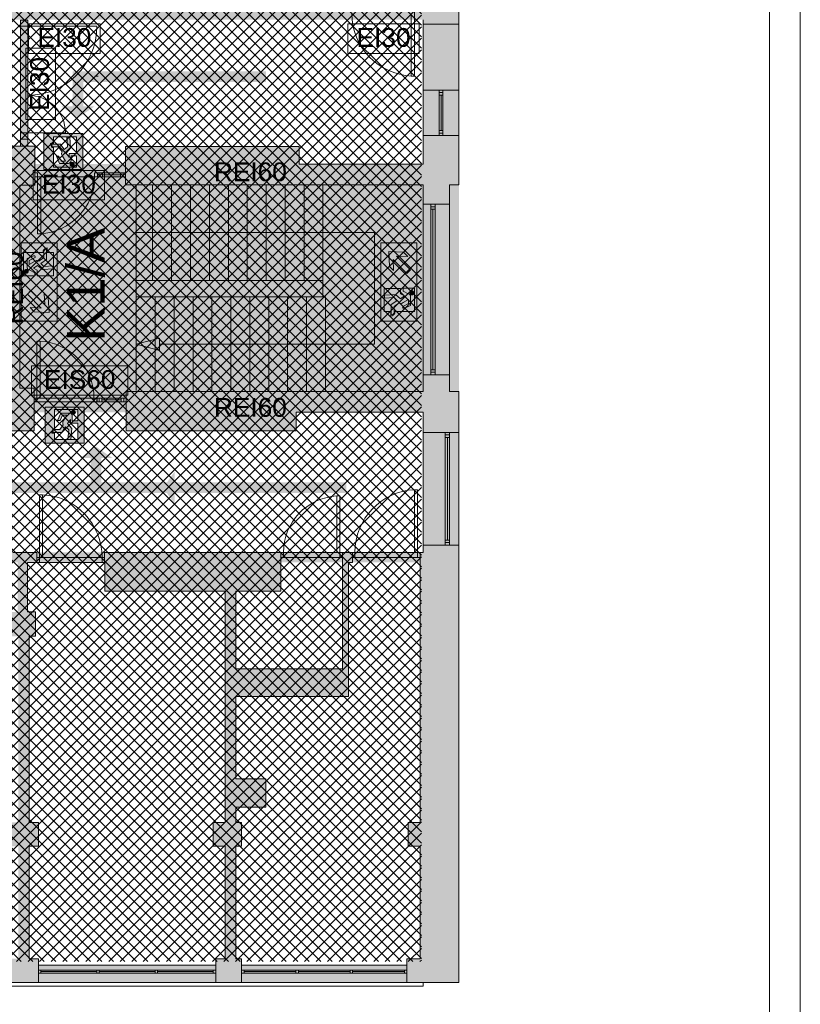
# Paper-space layout 'AP-11 STREFY POŻAROWE I EWAKUACJA - PIĘTRO 9' of a CAD drawing. Header units: millimetres. Extents: x 0 to 594, y 0 to 450.
# Tile 12 of 13: x 469 to 594, y 130 to 287. Entities that reach past the tile are written whole.
import ezdxf
from ezdxf.xclip import XClip

# ---------------------------------------------------------------- set-up
doc = ezdxf.new("R2010")
doc.units = ezdxf.units.MM
doc.header["$MEASUREMENT"] = 0
doc.header["$XCLIPFRAME"] = 0
for name, color, linetype, lineweight in [('A_Arkusz_Nr_pióra__1', 7, 'Continuous', 20), ('A_ewakuacja_Nr_pióra__4', 94, 'Continuous', 18), ('A_podkład_Nr_pióra__2', 8, 'Continuous', 13), ('A_ppoż proj_Nr_pióra__1', 7, 'Continuous', 20), ('A_ppoż proj_Nr_pióra__4', 94, 'Continuous', 18), ('A_ppoż proj_Nr_pióra__81', 2, 'Continuous', 5)]:
    doc.layers.add(name, color=color, linetype=linetype, lineweight=lineweight)
for name, color, linetype, lineweight, true_color in [('A_ewakuacja_Nr_pióra__104', 7, 'Continuous', 5, 0x006532), ('A_podkład_Nr_pióra__254', 7, 'Continuous', 5, 0xfdfdfd), ('A_ppoż proj_Nr_pióra__104', 7, 'Continuous', 5, 0x006532), ('A_ppoż proj_Nr_pióra__211', 7, 'Continuous', 5, 0xfe65fe), ('A_ppoż proj_Nr_pióra__70', 7, 'Continuous', 5, 0x65fe00)]:
    doc.layers.add(name, color=color, linetype=linetype, lineweight=lineweight, true_color=true_color)
doc.layers.add('A_podrys', color=7, linetype='Continuous')
doc.styles.add('STYL_AUTOMATYCZNY_1', font='arial.ttf')

# ---------------------------------------------------------------- blocks, each defined once
blk = doc.blocks.new('Rysunek_1_1', base_point=(-1569.58, -182.91))
at = {"layer": 'A_ewakuacja_Nr_pióra__104', "linetype": 'Continuous', "lineweight": 0, "true_color": 0x004c26}
h = blk.add_hatch(color=118, dxfattribs=at)
h.paths.add_polyline_path([(479.51, 263.02), (479.51, 268.77), (473.27, 268.77), (473.27, 263.02)])
h.paths.add_polyline_path([(477.32, 265.58), (477.32, 264.98), (476.85, 265.61), (477.53, 266.41), (477.4, 268.18), (476.92, 268.18), (477.06, 266.63), (476.53, 266.18), (475.94, 267.08), (474.51, 267.08), (474.63, 266.62), (475.62, 266.62), (476.18, 265.83, 0.230447), (476.14, 265.34), (476.24, 265.16), (476.73, 264.32), (476.06, 264.32), (475.67, 265.14), (475.27, 265.14), (475.78, 263.99), (477.21, 263.99, 0.414214), (477.62, 264.4), (477.62, 265.2), (478.51, 265.2), (478.51, 263.38), (474.8, 263.38), (474.8, 266.5), (474.54, 266.5), (474.36, 267.16), (474.8, 267.16), (474.8, 268.21), (478.51, 268.21), (478.51, 265.58)], flags=0)
for points in [[(477.69, 263.52, 1), (477.9, 264.14, 1)], [(470.32, 247.07, 1), (470.61, 246.48, 1)], [(532.11, 243.05, 1), (531.83, 243.64, 1)], [(477.89, 224.59, 1), (478.1, 223.97, 1)]]:
    blk.add_hatch(color=118, dxfattribs=at).paths.add_polyline_path(points)
h = blk.add_hatch(color=118, dxfattribs=at)
h.paths.add_polyline_path([(475.4, 251.31), (469.66, 251.31), (469.66, 245.06), (475.4, 245.06)])
h.paths.add_polyline_path([(470.01, 246.06), (470.01, 249.78), (473.14, 249.78), (473.14, 250.04, -0.24241), (473.79, 250.51), (473.79, 249.78), (474.84, 249.78), (474.84, 246.06), (472.22, 246.06), (472.22, 246.95), (471.61, 247.25), (472.25, 247.72), (473.05, 247.04), (474.81, 247.17), (474.81, 247.66), (473.26, 247.51), (472.81, 248.04), (473.72, 248.64), (473.72, 250.29, 0.304489), (473.25, 249.94), (473.25, 248.95), (472.46, 248.4, 0.230447), (471.97, 248.44), (471.79, 248.33), (470.95, 247.85), (470.95, 248.51), (471.78, 248.9, 1.14772), (471.63, 249.23), (470.62, 248.79), (470.62, 247.36, 0.414214), (471.04, 246.95), (471.83, 246.5), (471.83, 246.06)], flags=0)
h = blk.add_hatch(color=118, dxfattribs=at)
h.paths.add_polyline_path([(527.03, 251.31), (527.03, 245.06), (532.78, 245.06), (532.78, 251.31)])
h.paths.add_polyline_path([(528.44, 247.54), (528.33, 249.91), (530.69, 249.8), (531.35, 249.14), (529.58, 249.21), (531.79, 247), (531.22, 246.43), (529, 248.63), (529.08, 246.9)], flags=0)
h = blk.add_hatch(color=118, dxfattribs=at)
h.paths.add_polyline_path([(475.4, 238.81), (475.4, 245.06), (469.66, 245.06), (469.66, 238.81)])
h.paths.add_polyline_path([(473.99, 242.58), (474.1, 240.21), (471.74, 240.32), (471.09, 240.97), (472.86, 240.91), (470.65, 243.12), (471.22, 243.69), (473.43, 241.48), (473.35, 243.22)], flags=0)
h = blk.add_hatch(color=118, dxfattribs=at)
h.paths.add_polyline_path([(527.03, 238.81), (532.78, 238.81), (532.78, 245.06), (527.03, 245.06)])
h.paths.add_polyline_path([(532.42, 244.06), (532.42, 240.34), (529.3, 240.34), (529.3, 240.08, -0.24241), (528.64, 239.6), (528.64, 240.34), (527.59, 240.34), (527.59, 244.05), (530.22, 244.05), (530.22, 243.16), (530.82, 242.86), (530.19, 242.4), (529.39, 243.08), (527.63, 242.95), (527.63, 242.46), (529.17, 242.6), (529.62, 242.08), (528.72, 241.48), (528.72, 239.83, 0.304489), (529.19, 240.18), (529.19, 241.17), (529.97, 241.72, 0.230447), (530.47, 241.68), (530.64, 241.78), (531.49, 242.27), (531.49, 241.61), (530.66, 241.22, 1.14772), (530.81, 240.88), (531.81, 241.33), (531.81, 242.76, 0.414214), (531.4, 243.17), (530.6, 243.61), (530.6, 244.06)], flags=0)
h = blk.add_hatch(color=118, dxfattribs=at)
h.paths.add_polyline_path([(479.71, 225.09), (473.46, 225.09), (473.46, 219.35), (479.71, 219.35)])
h.paths.add_polyline_path([(477.51, 222.53), (478.71, 222.53), (478.71, 219.91), (474.99, 219.91), (474.99, 220.96), (474.56, 220.96), (474.73, 221.61), (474.99, 221.61), (474.99, 224.74), (478.71, 224.74), (478.71, 222.92), (477.82, 222.92), (477.82, 223.71, 0.414214), (477.41, 224.13), (475.98, 224.13), (475.47, 222.97), (475.87, 222.97), (476.26, 223.8), (476.92, 223.8), (476.43, 222.95), (476.33, 222.78, 0.230447), (476.37, 222.29), (475.82, 221.5), (474.83, 221.5), (474.7, 221.03), (476.13, 221.03), (476.73, 221.94), (477.25, 221.48), (477.11, 219.94), (477.6, 219.94), (477.73, 221.7), (477.05, 222.5), (477.51, 223.13)], flags=0)
at = {"layer": 'A_podkład_Nr_pióra__254', "linetype": 'Continuous', "lineweight": 5, "true_color": 0xfdfdfd}
h = blk.add_hatch(color=7, dxfattribs=at)
h.paths.add_polyline_path([(70.72, 133.27), (539.52, 133.27), (539.52, 355.07), (203.12, 355.07), (203.12, 351.77), (203.17, 351.77), (203.17, 351.07), (203.77, 351.07), (203.77, 344.07), (203.77, 286.92), (269.37, 286.92), (372.12, 286.92), (514.02, 286.92), (520.91, 286.92), (533.82, 286.92), (533.82, 263.87), (514.02, 263.87), (514.02, 266.67), (486.32, 266.67), (486.32, 262.47), (471.82, 262.47), (471.82, 266.72), (401.12, 266.72), (401.12, 223.07), (372.12, 223.07), (372.12, 247.47), (371.32, 247.47), (371.32, 247.02), (370.32, 247.02), (370.32, 241.77), (363.67, 241.77), (363.02, 241.77), (363.02, 242.97), (359.62, 242.97), (359.62, 226.42), (346.82, 226.42), (346.82, 238.62), (348.42, 238.62), (348.42, 244.22), (345.32, 244.22), (345.32, 261.62), (370.32, 261.62), (370.32, 255.92), (371.32, 255.92), (371.32, 255.47), (372.12, 255.47), (372.12, 266.72), (296.52, 266.72), (296.52, 263.92), (248.98, 263.92), (248.98, 265.42), (245.88, 265.42), (245.88, 266.92), (203.77, 266.92), (203.72, 266.92), (203.32, 266.92), (203.32, 259.92), (207.72, 259.92), (207.72, 265.82), (215.12, 265.82), (215.12, 258.47), (215.52, 258.47), (215.52, 257.96), (215.58, 257.96), (215.58, 248.98), (215.52, 248.98), (215.52, 248.47), (215.12, 248.47), (215.12, 237.27), (215.52, 237.27), (215.52, 236.76), (215.58, 236.76), (215.58, 227.78), (215.52, 227.78), (215.52, 227.27), (215.12, 227.27), (215.12, 217.87), (214.89, 217.87), (214.89, 217.37), (214.89, 205.87), (215.12, 205.87), (215.12, 201.77), (203.32, 201.77), (169.12, 201.77), (169.12, 200.77), (168.57, 200.77), (168.57, 199.97), (169.12, 199.97), (169.77, 199.97), (169.77, 197.37), (171.77, 197.37), (171.77, 183.57), (161.07, 183.57), (161.07, 195.57), (161.07, 199.97), (161.57, 199.97), (161.57, 200.77), (161.07, 200.77), (161.07, 201.77), (149.37, 201.77), (149.37, 200.77), (141.37, 200.77), (141.37, 201.77), (88.38, 201.77, -0.025047), (88.42, 200.97), (80.92, 200.97), (80.92, 201.77), (76.12, 201.77), (76.12, 224.42), (123.82, 224.42), (123.82, 225.77), (138.22, 225.77), (138.22, 224.32), (142.27, 224.32), (142.27, 229.07), (165.52, 229.07), (165.52, 221.97), (169.72, 221.97), (169.72, 232.57), (168.87, 232.57), (168.87, 230.07), (165.27, 230.07), (165.27, 240.47), (168.87, 240.47), (168.87, 238.57), (169.72, 238.57), (169.72, 268.36), (169.14, 268.36), (168.55, 268.36), (168.55, 268.86), (167.97, 268.86), (167.97, 282.56), (167.97, 282.86), (168.57, 282.86), (168.57, 294.02), (175.94, 294.02), (181.14, 294.02), (182.17, 294.02), (182.17, 291.42), (184.77, 291.42), (184.77, 295.62), (184.77, 301.12), (184.76, 301.12), (178.39, 301.12), (173.77, 301.12), (173.77, 310.12), (173.77, 316.57), (173.77, 327.57), (173.77, 351.07), (174.77, 351.07), (174.77, 351.67), (174.77, 355.07), (70.72, 355.07)])
h.paths.add_polyline_path([(73.12, 268.72), (73.12, 286.32), (76.12, 286.32), (76.12, 294.02), (117.46, 294.02), (122.17, 294.02), (142.32, 294.02), (155.77, 294.02), (155.77, 294.82), (167.07, 294.82), (167.07, 268.36), (166.62, 268.36), (166.62, 260.02), (155.77, 260.02), (142.32, 260.02), (142.32, 264.32), (138.52, 264.32), (138.52, 262.52), (123.82, 262.52), (123.82, 264.22), (122.17, 264.22), (76.12, 264.22), (76.12, 268.72)], flags=0)
h.paths.add_polyline_path([(76.12, 351.77), (96.82, 351.77), (104.52, 351.77), (104.52, 351.07), (106.62, 351.07), (106.62, 321.72), (102.03, 321.72), (101.17, 320.86), (100.9, 320.59), (101.18, 320.31), (101.1, 320.22), (101.38, 319.94), (101.73, 320.29), (102.36, 320.92), (106.62, 320.92), (106.62, 319.32), (120.62, 319.32), (120.62, 318.82), (121.02, 318.82), (121.02, 318.94), (121.42, 318.94), (121.42, 319.32), (121.42, 320.12), (107.82, 320.12), (107.82, 351.07), (108.92, 351.07), (108.92, 351.77), (116.75, 351.77), (137.57, 351.77), (137.57, 351.07), (138.32, 351.07), (138.32, 344.07), (138.32, 329.62), (138.32, 318.62), (138.32, 302.32), (134.22, 302.32), (134.22, 295.62), (134.17, 295.62), (122.55, 295.62), (122.17, 295.62), (121.42, 295.62), (121.42, 302.72), (121.42, 309.32), (121.42, 309.7), (130.66, 309.7), (130.66, 310.1), (121.42, 310.1), (121.42, 309.7), (121.02, 309.7), (121.02, 309.82), (120.62, 309.82), (120.62, 309.32), (120.62, 302.72), (113.02, 302.72), (113.02, 304.72), (104.52, 304.72), (104.52, 302.72), (94.52, 302.72), (94.52, 313.08), (94.66, 313.22), (95.01, 313.58), (94.73, 313.86), (94.65, 313.77), (94.36, 314.06), (94.65, 314.34), (88.12, 320.87), (87.83, 320.59), (94.36, 314.06), (94.1, 313.79), (93.72, 313.41), (93.72, 302.72), (91.52, 302.72), (91.52, 302.32), (91.52, 295.22), (89.12, 295.22), (88.74, 295.22), (77.12, 295.22), (76.12, 295.22), (76.12, 325.82)], flags=0)
h.paths.add_polyline_path([(76.12, 200.17), (79.92, 200.17), (80.42, 200.17), (80.92, 200.17), (88.42, 200.17), (88.92, 200.17), (88.92, 195.97), (99.62, 195.97), (99.62, 177.87), (107.12, 177.87), (107.12, 161.87), (108.52, 161.87), (108.52, 179.27), (101.02, 179.27), (101.02, 186.97), (101.02, 195.97), (112.22, 195.97), (112.22, 200.37), (120.82, 200.37), (120.82, 196.37), (120.82, 191.37), (120.82, 184.27), (125.82, 184.27), (139.57, 184.27), (139.57, 144.07), (137.82, 144.07), (137.82, 137.27), (137.82, 136.57), (109.47, 136.57), (109.47, 137.27), (104.57, 137.27), (104.57, 136.57), (104.52, 136.57), (76.12, 136.57), (76.12, 166.77)], flags=0)
h.paths.add_polyline_path([(127.07, 191.57), (127.07, 196.37), (127.07, 199.22), (129.07, 199.22), (129.07, 199.97), (138.87, 199.97), (139.87, 199.97), (141.37, 199.97), (141.87, 199.97), (148.87, 199.97), (149.37, 199.97), (149.37, 195.57), (159.77, 195.57), (159.77, 183.57), (141.17, 183.57), (141.17, 188.37), (141.67, 188.37), (141.67, 192.57), (137.77, 192.57), (137.77, 191.57)], flags=0)
h.paths.add_polyline_path([(140.02, 329.62), (140.02, 344.07), (142.12, 344.07), (142.12, 351.07), (142.12, 351.77), (149.8, 351.77), (170.47, 351.77), (170.47, 351.07), (172.17, 351.07), (172.17, 327.57), (172.17, 316.57), (172.17, 310.12), (172.17, 301.12), (167.07, 301.12), (167.07, 295.62), (166.42, 295.62), (155.77, 295.62), (155.77, 302.32), (140.02, 302.32), (140.02, 318.62)], flags=0)
h.paths.add_polyline_path([(141.17, 144.07), (141.17, 178.77), (161.07, 178.77), (161.07, 182.17), (171.77, 182.17), (171.77, 171.17), (172.77, 171.17), (172.77, 170.67), (172.77, 162.67), (172.77, 162.17), (171.77, 162.17), (171.77, 137.27), (170.77, 137.27), (170.77, 136.57), (142.27, 136.57), (142.27, 137.27), (141.82, 137.27), (141.82, 144.07)], flags=0)
h.paths.add_polyline_path([(168.87, 241.47), (165.27, 241.47), (165.27, 259.02), (168.87, 259.02), (168.87, 256.72), (168.92, 256.72), (168.92, 242.62), (168.87, 242.62)], flags=0)
h.paths.add_polyline_path([(173.57, 170.17), (181.55, 170.17), (181.57, 170.17), (181.57, 170.67), (173.57, 170.67), (173.57, 171.17), (173.57, 197.37), (173.57, 199.97), (180.57, 199.97), (181.07, 199.97), (181.07, 200.77), (189.07, 200.77), (189.07, 199.97), (188.57, 199.97), (188.57, 191.99), (188.57, 191.97), (189.07, 191.97), (189.07, 199.97), (189.57, 199.97), (197.17, 199.97), (197.17, 195.72), (203.57, 195.72), (203.57, 188.42), (203.57, 144.17), (203.57, 137.27), (203.37, 137.27), (203.37, 136.57), (174.87, 136.57), (174.87, 137.27), (173.57, 137.27), (173.57, 162.17), (173.57, 162.67)], flags=0)
h.paths.add_polyline_path([(205.57, 344.07), (207.77, 344.07), (207.77, 351.06), (208.52, 351.07), (208.52, 351.77), (236.67, 351.77), (236.82, 351.77), (236.82, 351.07), (237.77, 351.07), (237.77, 312.77), (228.77, 312.77), (228.21, 312.27), (227.93, 312.01), (228.2, 311.72), (228.11, 311.63), (228.38, 311.34), (228.75, 311.67), (229.08, 311.97), (248.47, 311.97), (248.47, 311.47), (248.87, 311.47), (248.87, 311.59), (249.27, 311.59), (249.27, 312.77), (239.67, 312.77), (239.67, 344.07), (239.67, 351.07), (241.47, 351.07), (241.47, 351.77), (269.87, 351.77), (269.87, 351.07), (269.87, 344.07), (270.37, 344.07), (270.37, 312.77), (270.37, 300.52), (269.87, 300.52), (269.87, 296.42), (270.37, 296.42), (270.37, 288.72), (258.37, 288.72), (258.37, 291.02), (249.27, 291.02), (249.27, 300.52), (249.27, 302.35), (248.87, 302.35), (248.87, 302.47), (248.47, 302.47), (248.47, 301.97), (248.47, 293.12), (240.2, 293.12), (240.2, 295.1), (231.7, 295.1), (231.7, 293.12), (225.37, 293.12), (220.77, 293.12), (220.77, 302.12), (220.77, 304.46), (221.33, 304.97), (221.7, 305.3), (221.43, 305.6), (221.34, 305.52), (221.07, 305.82), (220.79, 305.56), (219.97, 304.82), (219.97, 293.12), (218.37, 293.12), (218.37, 288.72), (217.87, 288.72), (207.37, 288.72), (206.67, 288.72), (206.67, 296.42), (205.57, 296.42), (205.57, 300.52), (205.57, 313.82)], flags=0)
h.paths.add_polyline_path([(205.67, 188.37), (207.87, 188.37), (207.87, 195.47), (216.17, 195.47), (216.17, 197.67), (227.34, 197.67), (227.34, 200.97), (227.74, 200.97), (238.14, 200.97), (238.14, 158.82), (237.17, 158.82), (237.17, 155.02), (241.17, 155.02), (241.17, 157.57), (269.67, 157.57), (269.67, 155.02), (270.37, 155.02), (270.37, 137.07), (269.67, 137.07), (269.67, 136.07), (241.27, 136.07), (241.17, 136.07), (241.17, 137.07), (237.17, 137.07), (237.17, 136.07), (209.87, 136.07), (209.87, 137.07), (205.67, 137.07), (205.67, 155.02), (206.57, 155.02), (206.57, 158.82), (205.67, 158.82)], flags=0)
h.paths.add_polyline_path([(215.67, 201.77), (215.67, 221.97), (245.87, 221.97), (245.87, 223.17), (248.97, 223.17), (248.97, 224.07), (296.52, 224.07), (296.52, 221.32), (471.72, 221.32), (471.72, 225.94), (486.42, 225.94), (486.42, 221.32), (513.52, 221.32), (513.52, 224.27), (533.82, 224.27), (533.82, 201.92), (513.52, 201.92), (471.72, 201.92), (296.52, 201.92), (296.52, 201.77)], flags=0)
h.paths.add_polyline_path([(216.66, 248.47), (216.62, 248.47), (216.62, 258.47), (216.66, 258.47)], flags=0)
h.paths.add_polyline_path([(239.67, 184.81), (239.67, 195.47), (249.52, 195.47), (259.37, 195.47), (259.37, 200.77), (268.87, 200.77), (269.37, 200.77), (269.37, 195.47), (269.97, 195.47), (269.97, 192.72), (269.97, 188.82), (270.37, 188.82), (270.37, 158.82), (239.67, 158.82), (239.67, 172.89), (255.02, 172.89), (255.02, 174.14), (239.67, 174.14)], flags=0)
h.paths.add_polyline_path([(271.67, 200.32), (273.83, 200.32), (274.23, 200.32), (284.23, 200.32), (284.63, 200.32), (289.37, 200.32), (289.37, 195.52), (289.97, 195.52), (295.47, 195.52), (303.87, 195.52), (303.87, 158.82), (302.72, 158.82), (302.72, 155.02), (303.87, 155.02), (303.87, 137.07), (302.57, 137.07), (302.57, 136.07), (274.17, 136.07), (274.17, 137.07), (273.27, 137.07), (273.27, 155.02), (274.17, 155.02), (274.17, 158.82), (273.27, 158.82), (273.27, 188.82), (273.97, 188.82), (273.97, 192.72), (271.67, 192.72)], flags=0)
h.paths.add_polyline_path([(273.87, 300.52), (273.27, 300.52), (273.27, 344.07), (273.87, 344.07), (273.87, 351.06), (274.87, 351.07), (274.87, 351.77), (303.27, 351.77), (303.27, 351.07), (304.07, 351.07), (304.07, 312.77), (294.97, 312.77), (294.13, 312.01), (294.4, 311.72), (294.31, 311.63), (294.58, 311.34), (295.28, 311.97), (314.67, 311.97), (314.67, 311.47), (315.07, 311.47), (315.07, 311.59), (315.47, 311.59), (315.47, 312.77), (305.97, 312.77), (305.97, 351.07), (307.32, 351.07), (307.32, 351.77), (335.77, 351.77), (335.77, 351.07), (336.17, 351.07), (336.17, 344.07), (336.67, 344.07), (336.67, 300.52), (336.17, 300.52), (336.17, 296.42), (337.27, 296.42), (337.27, 288.72), (336.07, 288.72), (336.07, 298.72), (335.57, 298.72), (335.57, 298.71), (335.57, 288.72), (336.07, 288.72), (336.07, 287.92), (326.07, 287.92), (326.07, 288.72), (325.57, 288.72), (325.57, 292.72), (315.47, 292.72), (315.47, 302.35), (324.71, 302.35), (324.71, 302.75), (315.47, 302.75), (315.47, 302.35), (315.07, 302.35), (315.07, 302.47), (314.67, 302.47), (314.67, 292.72), (306.4, 292.72), (306.4, 294.72), (297.9, 294.72), (297.9, 292.74), (286.97, 292.72), (286.97, 304.46), (287.9, 305.3), (287.63, 305.6), (287.54, 305.52), (287.27, 305.82), (287.57, 306.09), (281.38, 312.94), (281.08, 312.67), (287.27, 305.82), (286.17, 304.82), (286.17, 292.72), (284.67, 292.72), (284.67, 288.72), (284.17, 288.72), (284.17, 287.92), (274.17, 287.92), (274.17, 288.72), (274.67, 288.72), (274.67, 298.71), (274.67, 298.72), (274.17, 298.72), (274.17, 288.72), (273.27, 288.72), (273.27, 296.42), (273.87, 296.42)], flags=0)
h.paths.add_polyline_path([(297.62, 242.32), (317.21, 242.32), (317.21, 226.52), (317.21, 223.12), (302.32, 223.12), (302.32, 226.52), (297.62, 226.52)], flags=0)
h.paths.add_polyline_path([(297.62, 261.82), (302.92, 261.82), (302.92, 264.92), (318.32, 264.92), (318.32, 261.82), (318.32, 261.72), (323.42, 261.72), (336.12, 261.72), (336.12, 259.92), (339.92, 259.92), (343.42, 259.92), (343.42, 249.22), (339.92, 249.22), (339.92, 243.92), (336.12, 243.92), (323.42, 243.92), (323.42, 243.32), (318.32, 243.32), (297.62, 243.32)], flags=0)
h.paths.add_polyline_path([(305.52, 195.52), (318.62, 195.52), (324.12, 195.52), (324.72, 195.52), (324.72, 200.32), (324.93, 200.32), (325.33, 200.32), (336.92, 200.32), (336.92, 192.42), (335.92, 192.42), (335.92, 188.52), (336.42, 188.52), (336.42, 158.82), (335.52, 158.82), (335.52, 155.02), (336.42, 155.02), (336.42, 137.07), (335.62, 137.07), (335.62, 136.07), (307.22, 136.07), (307.22, 137.07), (305.52, 137.07), (305.52, 155.02), (307.22, 155.02), (307.22, 158.82), (305.52, 158.82)], flags=0)
h.paths.add_polyline_path([(318.91, 242.32), (343.42, 242.32), (343.42, 228.32), (336.32, 228.32), (336.32, 223.12), (318.91, 223.12), (318.91, 228.32)], flags=0)
h.paths.add_polyline_path([(338.72, 200.32), (339.52, 200.32), (339.92, 200.32), (349.92, 200.32), (350.32, 200.32), (350.32, 196.02), (350.92, 196.02), (356.42, 196.02), (370.22, 196.02), (370.22, 158.82), (368.67, 158.82), (368.67, 155.02), (370.22, 155.02), (370.22, 137.07), (368.42, 137.07), (368.42, 136.07), (340.02, 136.07), (340.02, 137.07), (339.32, 137.07), (339.32, 155.02), (340.02, 155.02), (340.02, 158.82), (339.32, 158.82), (339.32, 188.52), (339.92, 188.52), (339.92, 192.42), (338.72, 192.42)], flags=0)
h.paths.add_polyline_path([(338.87, 288.72), (338.87, 296.42), (339.97, 296.42), (339.97, 300.52), (339.37, 300.52), (339.37, 344.07), (339.97, 344.07), (339.97, 351.77), (368.27, 351.77), (368.27, 351.07), (370.27, 351.07), (370.27, 292.72), (351.67, 292.72), (351.67, 288.72), (351.17, 288.72), (351.17, 298.72), (350.67, 298.72), (350.67, 298.71), (350.67, 288.72), (351.17, 288.72), (351.17, 287.92), (341.17, 287.92), (341.17, 288.72)], flags=0)
h.paths.add_polyline_path([(360.52, 223.02), (360.52, 240.87), (370.32, 240.87), (370.32, 235.82), (371.32, 235.82), (371.32, 227.92), (370.32, 227.92), (370.32, 225.02), (364.12, 225.02), (364.12, 223.02)], flags=0)
h.paths.add_polyline_path([(373.17, 158.82), (371.87, 158.82), (371.87, 196.02), (383.58, 196.02), (383.58, 190.52), (384.38, 190.52), (384.38, 197.72), (391.28, 197.72), (391.28, 200.58), (391.68, 200.58), (402.08, 200.58), (402.08, 200.32), (403.07, 200.32), (403.07, 192.42), (402.02, 192.42), (402.02, 188.52), (403.07, 188.52), (403.07, 158.82), (402.07, 158.82), (402.07, 155.02), (403.07, 155.02), (403.07, 137.07), (401.77, 137.07), (401.77, 136.07), (373.17, 136.07), (373.17, 137.07), (371.87, 137.07), (371.87, 155.02), (373.17, 155.02)], flags=0)
h.paths.add_polyline_path([(372.07, 339.57), (391.57, 339.57), (391.57, 341.37), (391.67, 341.37), (391.67, 340.82), (392.17, 340.82), (401.87, 340.82), (401.87, 341.37), (401.97, 341.37), (401.97, 287.52), (393.42, 287.52), (392.92, 287.52), (392.92, 303.32), (391.52, 303.32), (391.52, 288.32), (372.07, 288.32)], flags=0)
h.paths.add_polyline_path([(402.72, 228.12), (402.72, 260.12), (405.92, 260.12), (405.92, 264.32), (402.72, 264.32), (402.72, 265.12), (431.72, 265.12), (431.72, 261.72), (437.32, 261.72), (437.32, 259.32), (448.52, 259.32), (448.52, 228.52), (435.22, 228.52), (435.22, 222.92), (420.02, 222.92), (416.32, 222.92), (402.72, 222.92), (402.72, 224.12), (405.92, 224.12), (405.92, 228.12)], flags=0)
h.paths.add_polyline_path([(406.52, 288.72), (403.67, 288.72), (403.67, 296.42), (406.02, 296.42), (406.02, 300.52), (403.67, 300.52), (403.67, 339.57), (406.07, 339.57), (406.07, 351.07), (406.42, 351.07), (406.42, 351.77), (434.82, 351.77), (434.82, 351.07), (435.92, 351.07), (435.92, 312.87), (427.32, 312.87), (426.48, 312.11), (426.75, 311.82), (426.66, 311.73), (426.93, 311.44), (427.63, 312.07), (447.02, 312.07), (447.02, 311.57), (447.42, 311.57), (447.42, 311.69), (447.82, 311.69), (447.82, 312.87), (437.52, 312.87), (437.52, 344.07), (437.52, 351.07), (439.12, 351.07), (439.12, 351.77), (467.62, 351.77), (467.62, 351.07), (467.62, 344.07), (468.77, 344.07), (468.77, 312.87), (468.77, 300.42), (467.67, 300.42), (467.67, 296.32), (468.77, 296.32), (468.77, 288.72), (455.82, 288.72), (455.82, 292.82), (447.82, 292.82), (447.82, 300.42), (447.82, 302.45), (447.42, 302.45), (447.42, 302.57), (447.02, 302.57), (447.02, 292.82), (430.25, 292.82), (419.32, 292.82), (419.32, 304.56), (420.25, 305.4), (419.98, 305.7), (419.89, 305.62), (419.62, 305.92), (419.92, 306.19), (413.73, 313.04), (413.43, 312.77), (419.62, 305.92), (418.52, 304.92), (418.52, 292.82), (417.02, 292.82), (417.02, 288.72)], flags=0)
h.paths.add_polyline_path([(404.77, 155.02), (406.57, 155.02), (406.57, 158.82), (404.77, 158.82), (404.77, 188.52), (405.82, 188.52), (405.82, 192.42), (404.77, 192.42), (404.77, 200.32), (406.12, 200.32), (406.52, 200.32), (416.52, 200.32), (416.92, 200.32), (417.02, 200.32), (417.02, 196.02), (417.62, 196.02), (423.12, 196.02), (436.12, 196.02), (436.12, 158.82), (434.92, 158.82), (434.92, 155.02), (436.12, 155.02), (436.12, 137.07), (434.97, 137.07), (434.97, 136.07), (406.57, 136.07), (406.57, 137.07), (404.77, 137.07)], flags=0)
h.paths.add_polyline_path([(437.82, 155.02), (439.42, 155.02), (439.42, 158.82), (437.82, 158.82), (437.82, 196.22), (451.42, 196.22), (456.92, 196.22), (457.52, 196.22), (457.52, 200.32), (467.92, 200.32), (468.32, 200.32), (469.07, 200.32), (469.07, 192.42), (468.02, 192.42), (468.02, 188.52), (469.22, 188.52), (469.22, 158.82), (467.92, 158.82), (467.92, 155.02), (469.22, 155.02), (469.22, 137.07), (467.72, 137.07), (467.72, 136.07), (439.42, 136.07), (439.42, 137.07), (437.82, 137.07)], flags=0)
h.paths.add_polyline_path([(453.82, 248.02), (450.12, 248.02), (450.12, 265.12), (467.92, 265.12), (467.92, 244.72), (453.82, 244.72)], flags=0)
h.paths.add_polyline_path([(460.02, 222.92), (450.12, 222.92), (450.12, 243.32), (467.92, 243.32), (467.92, 222.92), (467.62, 222.92), (467.62, 221.92), (460.02, 221.92)], flags=0)
h.paths.add_polyline_path([(470.47, 315.42), (471.19, 315.42), (471.19, 315.97), (471.64, 315.97), (471.64, 306.87), (472.14, 306.87), (472.14, 306.88), (472.14, 315.97), (471.64, 315.97), (471.64, 316.57), (471.19, 316.57), (471.19, 316.92), (470.47, 316.92), (470.47, 344.07), (471.62, 344.07), (471.62, 351.06), (472.32, 351.07), (472.32, 351.77), (472.42, 351.77), (500.72, 351.77), (500.72, 351.07), (501.82, 351.07), (501.82, 336.02), (501.82, 316.92), (491.32, 316.92), (490.82, 316.92), (487.22, 316.92), (481.24, 316.92), (481.24, 316.57), (480.74, 316.57), (480.74, 315.97), (481.24, 315.97), (481.24, 315.42), (486.42, 315.42), (486.42, 305.92), (484.63, 305.92), (484.63, 288.72), (481.92, 288.72), (470.47, 288.72), (470.47, 296.32), (471.47, 296.32), (471.47, 300.42), (470.47, 300.42)], flags=0)
h.paths.add_polyline_path([(470.67, 200.32), (482.57, 200.32), (482.97, 200.32), (483.02, 200.32), (483.02, 195.72), (483.62, 195.72), (489.12, 195.72), (502.22, 195.72), (502.22, 158.82), (500.32, 158.82), (500.32, 155.02), (502.22, 155.02), (502.22, 137.07), (500.72, 137.07), (500.72, 136.07), (472.42, 136.07), (472.42, 137.07), (470.92, 137.07), (470.92, 155.02), (472.42, 155.02), (472.42, 158.82), (470.92, 158.82), (470.92, 188.52), (471.92, 188.52), (471.92, 192.42), (470.67, 192.42)], flags=0)
h.paths.add_polyline_path([(485.83, 292.72), (485.83, 304.42), (487.92, 304.42), (487.92, 315.42), (490.82, 315.42), (490.82, 316.12), (491.32, 316.12), (501.82, 316.12), (501.82, 304.42), (518.92, 304.42), (518.92, 292.72), (492.52, 292.72)], flags=0)
h.paths.add_polyline_path([(503.42, 327.82), (505.44, 327.82), (507.52, 327.82), (507.52, 331.52), (513.52, 331.52), (513.52, 333.22), (507.52, 333.22), (503.42, 333.22), (503.42, 351.07), (505.02, 351.07), (505.02, 351.77), (533.32, 351.77), (533.32, 318.62), (533.32, 288.72), (532.92, 288.72), (532.42, 288.72), (522.42, 288.72), (521.92, 288.72), (520.42, 288.72), (520.42, 305.52), (522.22, 305.52), (522.22, 309.72), (503.42, 309.72), (503.42, 318.91)], flags=0)
h.paths.add_polyline_path([(503.92, 178.92), (521.92, 178.92), (521.92, 200.32), (522.52, 200.32), (522.52, 201.12), (532.92, 201.12), (533.32, 201.12), (533.32, 158.82), (531.42, 158.82), (531.42, 155.02), (533.32, 155.02), (533.32, 137.07), (531.22, 137.07), (531.22, 136.07), (504.82, 136.07), (504.82, 137.07), (503.92, 137.07), (503.92, 155.02), (504.82, 155.02), (504.82, 158.82), (503.92, 158.82), (503.92, 161.27), (508.72, 161.27), (508.72, 165.77), (503.92, 165.77), (503.92, 169.37)], flags=0)
h.paths.add_polyline_path([(503.92, 195.72), (511.12, 195.72), (511.12, 201.12), (520.92, 201.12), (520.92, 183.32), (503.92, 183.32)], flags=0)
at = {"layer": 'A_ppoż proj_Nr_pióra__104', "linetype": 'Continuous', "lineweight": 5, "true_color": 0x006532}
for points in [[(476.09, 273.07), (478.71, 271.26), (481.33, 273.07), (479.56, 273.07), (479.56, 276.97), (508.71, 276.97), (508.71, 278.67), (477.86, 278.67), (477.86, 276.97), (477.86, 273.07)], [(484.24, 216.97), (481.62, 218.77), (479, 216.97), (480.77, 216.97), (480.77, 213.07), (430.45, 213.07), (430.45, 211.37), (494.47, 211.37), (494.47, 213.07), (482.47, 213.07), (482.47, 216.97)], [(521.54, 211.37), (521.54, 213.07), (494.14, 213.07), (494.14, 214.83), (492.33, 212.22), (494.14, 209.6), (494.14, 211.37)]]:
    blk.add_hatch(color=128, dxfattribs=at).paths.add_polyline_path(points)
at = {"layer": 'A_ppoż proj_Nr_pióra__211', "linetype": 'Continuous', "lineweight": 5, "true_color": 0xfe65fe}
h = blk.add_hatch(dxfattribs=at)
h.set_pattern_fill('bloczki_betonowe_0001', color=211, style=0, pattern_type=2)
h.set_pattern_definition([(45, (-1569.5778, -182.9054), (-0.9192388, 0.9192388), []), (135, (-1569.5778, -182.9054), (0.9192388, 0.9192388), [])])
h.paths.add_polyline_path([(216.52, 201.72), (205.42, 201.72), (205.42, 136.62), (533.52, 136.62), (533.52, 351.82), (204.32, 351.82), (204.32, 266.92), (214.72, 266.92), (246.22, 266.92), (246.22, 221.92), (216.52, 221.92)])
at = {"layer": 'A_ppoż proj_Nr_pióra__4', "linetype": 'Continuous', "lineweight": 0, "true_color": 0x002000}
for points in [[(539.52, 263.87), (467.92, 263.87), (467.92, 260.57), (539.52, 260.57)], [(539.52, 227.57), (467.92, 227.57), (467.92, 224.27), (539.52, 224.27)]]:
    blk.add_hatch(color=98, dxfattribs=at).paths.add_polyline_path(points)
at = {"layer": 'A_ppoż proj_Nr_pióra__70', "linetype": 'Continuous', "lineweight": 0, "true_color": 0x193f00}
for points in [[(468.52, 286.92), (539.52, 286.92), (539.52, 288.72), (468.52, 288.72)], [(469.57, 286.92), (469.57, 263.87), (470.72, 263.87), (470.72, 286.92)]]:
    blk.add_hatch(color=88, dxfattribs=at).paths.add_polyline_path(points)
at = {"layer": 'A_ppoż proj_Nr_pióra__81', "linetype": 'Continuous', "lineweight": 0, "true_color": 0x3f3f00}
for points in [[(469.52, 221.32), (469.52, 224.27), (467.92, 224.27), (467.92, 221.32)], [(216.17, 201.92), (216.17, 200.32), (539.52, 200.32), (539.52, 201.92)]]:
    blk.add_hatch(color=48, dxfattribs=at).paths.add_polyline_path(points)
at = {"layer": 'A_ewakuacja_Nr_pióra__4', "color": 94, "linetype": 'Continuous', "lineweight": 18, "flags": 128}
for points in [[(479.51, 268.77), (473.27, 268.77), (473.27, 263.02), (479.51, 263.02)], [(479.51, 263.02), (479.51, 268.77)], [(469.66, 245.06), (469.66, 251.31), (475.4, 251.31), (475.4, 245.06)], [(527.03, 245.06), (527.03, 251.31), (532.78, 251.31), (532.78, 245.06)], [(475.4, 245.06), (475.4, 238.81), (469.66, 238.81), (469.66, 245.06)], [(532.78, 245.06), (532.78, 238.81), (527.03, 238.81), (527.03, 245.06)], [(479.71, 219.35), (473.46, 219.35), (473.46, 225.09), (479.71, 225.09)], [(479.71, 225.09), (479.71, 219.35)]]:
    blk.add_lwpolyline(points, dxfattribs=at)
for points in [[(478.51, 268.21), (478.51, 265.58), (477.32, 265.58), (477.32, 264.98), (476.85, 265.61), (477.53, 266.41), (477.4, 268.18), (476.92, 268.18), (477.06, 266.63), (476.53, 266.18), (475.94, 267.08), (474.51, 267.08), (474.63, 266.62), (475.62, 266.62), (476.18, 265.83, 0.230447), (476.14, 265.34), (476.24, 265.16), (476.73, 264.32), (476.06, 264.32), (475.67, 265.14), (475.27, 265.14), (475.78, 263.99), (477.21, 263.99, 0.414214), (477.62, 264.4), (477.62, 265.2), (478.51, 265.2), (478.51, 263.38), (474.8, 263.38), (474.8, 266.5), (474.54, 266.5), (474.36, 267.16), (474.8, 267.16), (474.8, 268.21)], [(474.84, 246.06), (472.22, 246.06), (472.22, 246.95), (471.61, 247.25), (472.25, 247.72), (473.05, 247.04), (474.81, 247.17), (474.81, 247.66), (473.26, 247.51), (472.81, 248.04), (473.72, 248.64), (473.72, 250.29, 0.304489), (473.25, 249.94), (473.25, 248.95), (472.46, 248.4, 0.230447), (471.97, 248.44), (471.79, 248.33), (470.95, 247.85), (470.95, 248.51), (471.78, 248.9, 1.14772), (471.63, 249.23), (470.62, 248.79), (470.62, 247.36, 0.414214), (471.04, 246.95), (471.83, 246.5), (471.83, 246.06), (470.01, 246.06), (470.01, 249.78), (473.14, 249.78), (473.14, 250.04, -0.24241), (473.79, 250.51), (473.79, 249.78), (474.84, 249.78)], [(527.59, 244.05), (530.22, 244.05), (530.22, 243.16), (530.82, 242.86), (530.19, 242.4), (529.39, 243.08), (527.63, 242.95), (527.63, 242.46), (529.17, 242.6), (529.62, 242.08), (528.72, 241.48), (528.72, 239.83, 0.304489), (529.19, 240.18), (529.19, 241.17), (529.97, 241.72, 0.230447), (530.47, 241.68), (530.64, 241.78), (531.49, 242.27), (531.49, 241.61), (530.66, 241.22, 1.14772), (530.81, 240.88), (531.81, 241.33), (531.81, 242.76, 0.414214), (531.4, 243.17), (530.6, 243.61), (530.6, 244.06), (532.42, 244.06), (532.42, 240.34), (529.3, 240.34), (529.3, 240.08, -0.24241), (528.64, 239.6), (528.64, 240.34), (527.59, 240.34)], [(478.71, 219.91), (478.71, 222.53), (477.51, 222.53), (477.51, 223.13), (477.05, 222.5), (477.73, 221.7), (477.6, 219.94), (477.11, 219.94), (477.25, 221.48), (476.73, 221.94), (476.13, 221.03), (474.7, 221.03), (474.83, 221.5), (475.82, 221.5), (476.37, 222.29, -0.230447), (476.33, 222.78), (476.43, 222.95), (476.92, 223.8), (476.26, 223.8), (475.87, 222.97), (475.47, 222.97), (475.98, 224.13), (477.41, 224.13, -0.414214), (477.82, 223.71), (477.82, 222.92), (478.71, 222.92), (478.71, 224.74), (474.99, 224.74), (474.99, 221.61), (474.73, 221.61), (474.56, 220.96), (474.99, 220.96), (474.99, 219.91)]]:
    blk.add_lwpolyline(points, format="xyb", close=True, dxfattribs=at)
for points in [[(531.22, 246.43), (531.79, 247), (529.58, 249.21), (531.35, 249.14), (530.69, 249.8), (528.33, 249.91), (528.44, 247.54), (529.08, 246.9), (529, 248.63)], [(471.22, 243.69), (470.65, 243.12), (472.86, 240.91), (471.09, 240.97), (471.74, 240.32), (474.1, 240.21), (473.99, 242.58), (473.35, 243.22), (473.43, 241.48)]]:
    blk.add_lwpolyline(points, close=True, dxfattribs=at)
at = {"layer": 'A_ewakuacja_Nr_pióra__4', "color": 94, "linetype": 'Continuous', "lineweight": 18}
for centre in [(477.8, 263.83), (470.47, 246.78), (531.97, 243.34), (477.99, 224.28)]:
    blk.add_circle(centre, 0.328, dxfattribs=at)
at = {"layer": 'A_podkład_Nr_pióra__2', "color": 8, "linetype": 'Continuous', "lineweight": 13}
for p, q in [((539.52, 260.57), (539.52, 355.07)), ((531.92, 287.92), (531.92, 277.92)), ((532.42, 277.92), (532.42, 288.72)), ((469.57, 286.87), (469.57, 266.72)), ((470.72, 286.87), (469.57, 286.87)), ((470.72, 286.87), (470.72, 266.72)), ((533.82, 286.92), (533.82, 263.87)), ((533.82, 286.22), (539.52, 286.22)), ((470.72, 285.87), (469.57, 285.87)), ((470.72, 285.87), (481.72, 285.87)), ((481.92, 277.92), (481.42, 277.92)), ((532.42, 277.92), (531.92, 277.92)), ((533.82, 275.68), (539.52, 275.68)), ((536.39, 268.42), (536.39, 275.68)), ((536.39, 275.28), (536.94, 275.28)), ((536.94, 275.68), (536.94, 268.42)), ((536.39, 274.88), (536.94, 274.88)), ((536.67, 274.88), (536.67, 269.22)), ((469.57, 268.87), (470.72, 268.87)), ((470.72, 268.87), (476.71, 268.87)), ((536.39, 269.22), (536.94, 269.22)), ((536.94, 268.82), (536.39, 268.82)), ((469.57, 267.86), (470.72, 267.86)), ((533.82, 268.42), (539.52, 268.42)), ((471.82, 266.72), (467.62, 266.72)), ((471.82, 260.52), (471.82, 266.72)), ((514.02, 266.67), (486.32, 266.67)), ((486.32, 266.67), (486.32, 260.57)), ((514.02, 263.87), (514.02, 266.67)), ((472.27, 262.47), (471.82, 262.47)), ((472.27, 252.77), (472.27, 262.47)), ((481.37, 261.87), (481.37, 262.47)), ((481.37, 262.47), (486.32, 262.47)), ((481.82, 261.87), (481.82, 262.47)), ((481.87, 262.47), (481.87, 261.87)), ((482.22, 261.87), (482.22, 262.47)), ((482.62, 262.47), (482.62, 261.87)), ((485.52, 262.47), (485.52, 261.87)), ((485.92, 261.87), (485.92, 262.47)), ((533.82, 263.87), (514.02, 263.87)), ((486.32, 261.87), (471.82, 261.87)), ((472.77, 261.87), (472.77, 252.77)), ((482.62, 262.17), (485.52, 262.17)), ((469.42, 228.12), (469.42, 260.52)), ((469.42, 260.52), (471.82, 260.52)), ((486.32, 260.57), (533.82, 260.57)), ((488.02, 260.52), (488.02, 227.77)), ((490.64, 260.57), (490.64, 245.32)), ((493.66, 260.57), (493.66, 245.32)), ((496.68, 260.57), (496.68, 245.32)), ((499.7, 260.57), (499.7, 245.32)), ((502.72, 260.57), (502.72, 245.32)), ((505.74, 260.57), (505.74, 245.32)), ((508.76, 260.57), (508.76, 245.32)), ((511.78, 260.57), (511.78, 245.32)), ((514.8, 260.57), (514.8, 245.32)), ((517.82, 260.57), (517.82, 242.67)), ((533.82, 260.57), (533.82, 227.57)), ((538.02, 260.57), (539.52, 260.57)), ((538.02, 227.57), (538.02, 260.57)), ((533.82, 257.47), (538.02, 257.47)), ((535.02, 257.47), (535.02, 230.27)), ((535.02, 257.07), (535.7, 257.07)), ((535.7, 256.67), (535.02, 256.67)), ((535.36, 231.07), (535.36, 256.67)), ((535.7, 230.27), (535.7, 257.47)), ((472.27, 252.77), (472.77, 252.77)), ((526.02, 252.94), (488.02, 252.94)), ((526.02, 235.12), (526.02, 252.94)), ((517.82, 245.32), (488.02, 245.32)), ((488.02, 242.67), (518.22, 242.67)), ((491.04, 242.67), (491.04, 227.57)), ((494.06, 242.67), (494.06, 227.57)), ((497.08, 242.67), (497.08, 227.57)), ((500.1, 242.67), (500.1, 227.57)), ((503.12, 242.67), (503.12, 227.57)), ((506.14, 242.67), (506.14, 227.57)), ((509.16, 242.67), (509.16, 227.57)), ((512.18, 242.67), (512.18, 227.57)), ((515.2, 242.67), (515.2, 227.57)), ((518.22, 242.67), (518.22, 227.57)), ((488.02, 235.12), (491.75, 236.12)), ((491.75, 236.12), (491.75, 234.12)), ((472.17, 235.64), (472.17, 225.94)), ((472.17, 235.64), (472.67, 235.64)), ((472.67, 226.54), (472.67, 235.64)), ((488.02, 235.12), (491.75, 234.12)), ((526.02, 235.12), (491.75, 235.12)), ((535.7, 231.07), (535.02, 231.07)), ((533.82, 230.27), (538.02, 230.27)), ((535.02, 230.67), (535.7, 230.67)), ((471.72, 228.12), (469.42, 228.12)), ((471.72, 221.32), (471.72, 228.12)), ((486.42, 226.54), (471.72, 226.54)), ((481.27, 226.54), (481.27, 225.94)), ((481.72, 226.54), (481.72, 225.94)), ((481.77, 225.94), (481.77, 226.54)), ((482.12, 226.54), (482.12, 225.94)), ((482.52, 225.94), (482.52, 226.54)), ((485.62, 225.94), (485.62, 226.54)), ((486.02, 226.54), (486.02, 225.94)), ((533.82, 227.57), (486.42, 227.57)), ((486.42, 227.57), (486.42, 221.32)), ((539.52, 227.57), (538.02, 227.57)), ((539.52, 133.27), (539.52, 227.57)), ((471.72, 225.94), (486.42, 225.94)), ((482.52, 226.24), (485.62, 226.24)), ((513.52, 221.32), (513.52, 224.27)), ((513.52, 224.27), (533.82, 224.27)), ((533.82, 224.27), (533.82, 201.92)), ((430.52, 221.32), (471.72, 221.32)), ((486.42, 221.32), (513.52, 221.32)), ((533.82, 221.07), (539.52, 221.07)), ((537.34, 221.07), (537.34, 203.07)), ((538.02, 220.67), (537.34, 220.67)), ((537.34, 220.27), (538.02, 220.27)), ((537.68, 220.27), (537.68, 203.87)), ((538.02, 203.07), (538.02, 221.07)), ((472.57, 200.32), (472.57, 211.12)), ((472.57, 211.12), (473.07, 211.12)), ((473.07, 201.12), (473.07, 211.12)), ((520.02, 201.92), (520.02, 210.92)), ((520.02, 210.92), (520.52, 210.92)), ((520.52, 201.12), (520.52, 210.92)), ((532.92, 211.92), (532.42, 211.92)), ((532.42, 201.92), (532.42, 211.92)), ((532.92, 211.92), (532.92, 201.12)), ((533.82, 203.07), (539.52, 203.07)), ((537.34, 203.87), (538.02, 203.87)), ((538.02, 203.47), (537.34, 203.47)), ((472.17, 201.92), (468.32, 201.92)), ((472.17, 201.92), (472.17, 200.32)), ((482.97, 201.12), (472.17, 201.12)), ((482.57, 200.32), (482.57, 201.12)), ((482.97, 201.92), (482.97, 200.32)), ((533.82, 201.92), (482.97, 201.92)), ((511.12, 201.92), (511.12, 195.72)), ((520.92, 201.12), (511.12, 201.12)), ((511.52, 201.12), (511.52, 201.92)), ((520.92, 201.92), (520.92, 183.32)), ((522.52, 200.32), (522.52, 201.92)), ((533.32, 201.12), (522.52, 201.12)), ((522.92, 201.92), (522.92, 201.12)), ((533.32, 158.82), (533.32, 201.92)), ((470.67, 200.32), (470.67, 192.42)), ((483.02, 200.32), (470.67, 200.32)), ((483.02, 195.72), (483.02, 200.32)), ((521.92, 200.32), (521.92, 178.92)), ((522.52, 200.32), (521.92, 200.32)), ((502.22, 195.72), (483.02, 195.72)), ((502.22, 158.82), (502.22, 195.72)), ((511.12, 195.72), (503.92, 195.72)), ((503.92, 195.72), (503.92, 183.32)), ((470.67, 192.42), (471.92, 192.42)), ((471.92, 192.42), (471.92, 188.52)), ((471.92, 188.52), (470.92, 188.52)), ((470.92, 188.52), (470.92, 158.82)), ((503.92, 183.32), (520.92, 183.32)), ((521.92, 178.92), (503.92, 178.92)), ((503.92, 178.92), (503.92, 165.77)), ((503.92, 165.77), (508.72, 165.77)), ((508.72, 165.77), (508.72, 161.27)), ((508.72, 161.27), (503.92, 161.27)), ((503.92, 161.27), (503.92, 158.82)), ((470.92, 158.82), (472.42, 158.82)), ((472.42, 158.82), (472.42, 155.02)), ((500.32, 155.02), (500.32, 158.82)), ((500.32, 158.82), (502.22, 158.82)), ((503.92, 158.82), (504.82, 158.82)), ((504.82, 158.82), (504.82, 155.02)), ((531.42, 155.02), (531.42, 158.82)), ((531.42, 158.82), (533.32, 158.82)), ((472.42, 155.02), (470.92, 155.02)), ((470.92, 155.02), (470.92, 137.07)), ((502.22, 155.02), (500.32, 155.02)), ((502.22, 137.07), (502.22, 155.02)), ((504.82, 155.02), (503.92, 155.02)), ((503.92, 155.02), (503.92, 137.07)), ((533.32, 155.02), (531.42, 155.02)), ((533.32, 137.07), (533.32, 155.02)), ((470.92, 137.07), (472.42, 137.07)), ((472.42, 133.27), (472.42, 137.07)), ((500.72, 133.27), (500.72, 137.07)), ((500.72, 137.07), (502.22, 137.07)), ((503.92, 137.07), (504.82, 137.07)), ((504.82, 133.27), (504.82, 137.07)), ((531.22, 137.07), (531.22, 133.27)), ((531.22, 137.07), (533.32, 137.07)), ((472.42, 136.07), (500.72, 136.07)), ((472.42, 135.27), (500.72, 135.27)), ((472.82, 134.77), (472.82, 135.27)), ((481.72, 134.77), (481.72, 135.27)), ((482.12, 134.77), (482.12, 135.27)), ((491.02, 134.77), (491.02, 135.27)), ((491.42, 134.77), (491.42, 135.27)), ((500.32, 134.77), (500.32, 135.27)), ((504.82, 136.07), (531.22, 136.07)), ((504.82, 135.27), (531.22, 135.27)), ((505.22, 134.77), (505.22, 135.27)), ((513.49, 134.77), (513.49, 135.27)), ((513.89, 134.77), (513.89, 135.27)), ((522.15, 134.77), (522.15, 135.27)), ((522.55, 134.77), (522.55, 135.27)), ((530.82, 134.77), (530.82, 135.27)), ((500.72, 134.77), (472.42, 134.77)), ((472.82, 135.02), (481.72, 135.02)), ((482.12, 135.02), (491.02, 135.02)), ((491.42, 135.02), (500.32, 135.02)), ((531.22, 134.77), (504.82, 134.77)), ((505.22, 135.02), (513.49, 135.02)), ((513.89, 135.02), (522.15, 135.02)), ((522.55, 135.02), (530.82, 135.02)), ((70.72, 133.27), (539.52, 133.27)), ((533.82, 132.67), (207.37, 132.67)), ((533.82, 132.67), (533.82, 133.27))]:
    blk.add_line(p, q, dxfattribs=at)
for centre, radius, start, end in [((532.42, 287.92), 10, 180, 267.4549), ((470.72, 285.87), 11, 270, 0), ((470.72, 268.87), 5.99, 0, 90), ((472.27, 261.87), 9.1, 272.7965, 0), ((472.17, 226.54), 9.1, 0, 87.2035), ((472.55, 201.11), 10.02, 0.0523, 87.0101), ((520.53, 201.92), 9.01, 93.2732, 180), ((532.94, 201.91), 10.02, 92.9899, 179.9477)]:
    blk.add_arc(centre, radius, start, end, dxfattribs=at)
at = {"layer": 'A_ppoż proj_Nr_pióra__1', "color": 7, "linetype": 'Continuous', "lineweight": 20}
for p, q in [((482.25, 286.27), (470.85, 286.27)), ((470.85, 286.27), (470.85, 281.55)), ((482.25, 281.55), (482.25, 286.27)), ((533.19, 286.27), (521.79, 286.27)), ((521.79, 286.27), (521.79, 281.55)), ((533.19, 281.55), (533.19, 286.27)), ((475.11, 282.37), (470.4, 282.37)), ((470.4, 282.37), (470.4, 270.97)), ((470.85, 281.55), (482.25, 281.55)), ((475.11, 270.97), (475.11, 282.37)), ((521.79, 281.55), (533.19, 281.55)), ((470.4, 270.97), (475.11, 270.97)), ((482.97, 262.88), (471.57, 262.88)), ((471.57, 262.88), (471.57, 258.16)), ((482.97, 258.16), (482.97, 262.88)), ((471.57, 258.16), (482.97, 258.16)), ((486.7, 231.69), (471.31, 231.69)), ((471.31, 231.69), (471.31, 226.98)), ((486.7, 226.98), (486.7, 231.69)), ((471.31, 226.98), (486.7, 226.98))]:
    blk.add_line(p, q, dxfattribs=at)
at = {"layer": 'A_ppoż proj_Nr_pióra__1', "color": 7, "linetype": 'Continuous', "lineweight": 20, "char_height": 3, "attachment_point": 5, "style": 'STYL_AUTOMATYCZNY_1'}
for s, insert in [('\\A1;{\\pqc;\\fArial|b0|i0|c238|p0;\\W1.000000;EI30}', (476.55, 284.06)), ('\\A1;{\\pqc;\\fArial|b0|i0|c238|p0;\\W1.000000;EI30}', (527.49, 284.06)), ('\\A1;{\\pqc;\\fArial|b0|i0|c238|p0;\\W1.000000;REI60}', (506.24, 262.62)), ('\\A1;{\\pqc;\\fArial|b0|i0|c238|p0;\\W1.000000;EI30}', (477.27, 260.66)), ('\\A1;{\\pqc;\\fArial|b0|i0|c238|p0;\\W1.000000;EIS60}', (479, 229.48)), ('\\A1;{\\pqc;\\fArial|b0|i0|c238|p0;\\W1.000000;REI60}', (506.24, 225.03))]:
    blk.add_mtext(s, dxfattribs=dict(at, insert=insert))
at = {"layer": 'A_ppoż proj_Nr_pióra__1', "color": 7, "linetype": 'Continuous', "lineweight": 20, "attachment_point": 5, "rotation": 90, "style": 'STYL_AUTOMATYCZNY_1'}
for s, insert, char_height in [('\\A1;{\\pqc;\\fArial|b0|i0|c238|p0;\\W1.000000;EI30}', (472.61, 276.67), 3), ('\\A1;{\\pqc;\\fArial|b0|i0|c238|p0;\\W1.000000;K1/A}', (480, 244.62), 6), ('\\A1;{\\pqc;\\fArial|b0|i0|c238|p0;\\W1.000000;REI60}', (468.45, 244.12), 3)]:
    blk.add_mtext(s, dxfattribs=dict(at, insert=insert, char_height=char_height))

psp = doc.layouts.new('AP-11 STREFY POŻAROWE I EWAKUACJA - PIĘTRO 9')

# ---------------------------------------------------------------- linework, layer by layer
at = {"layer": 'A_Arkusz_Nr_pióra__1', "color": 7, "linetype": 'Continuous', "lineweight": 20}
psp.add_line((589.1, 445.1), (589.1, 4.9), dxfattribs=at)
at = {"layer": 'A_Arkusz_Nr_pióra__1', "color": 7, "linetype": 'Continuous', "lineweight": 20, "flags": 128}
psp.add_lwpolyline([(0, 450), (594, 450), (594, 0), (0, 0)], close=True, dxfattribs=at)

# ---------------------------------------------------------------- block references
at = {"layer": 'A_podrys', "color": 37, "linetype": 'Continuous', "lineweight": 5, "true_color": 0x656532}
ref = psp.add_blockref('Rysunek_1_1', (-1569.58, -182.91), dxfattribs=at)
XClip(ref).set_block_clipping_path([(30.1094372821, 102.0072376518), (554.9170298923, 445.1)])

doc.saveas('drawing.dxf')
